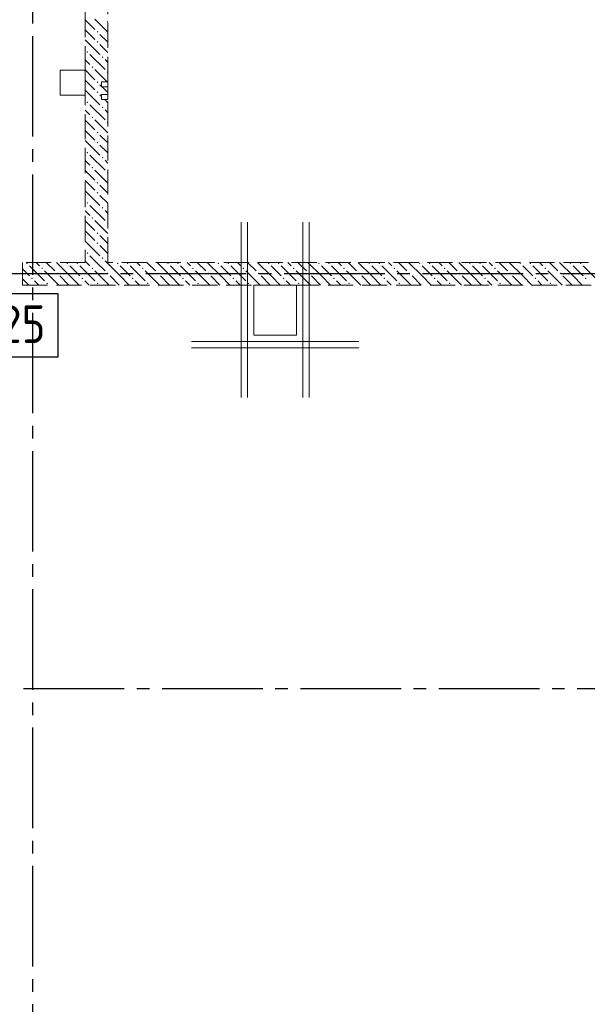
# Model space of a CAD drawing. Header units: millimetres. Extents: x 0 to 43617, y 0 to 59400.
# Tile 38 of 45: x 16223 to 20734, y 36520 to 44350. Entities that reach past the tile are written whole.
import ezdxf

# ---------------------------------------------------------------- set-up
doc = ezdxf.new("R2010")
doc.units = ezdxf.units.MM
doc.linetypes.add('______2', pattern=[270, 200, -70])
doc.linetypes.add('______5', pattern=[1100, 800, -100, 100, -100])
for name, color, linetype, lineweight in [('ДОП Низ по У', 7, 'Continuous', 25), ('Обрамление проемов стержнями', 7, 'Continuous', 25), ('Оси', 40, '______5', 18)]:
    doc.layers.add(name, color=color, linetype=linetype, lineweight=lineweight)
doc.layers.add('ЖБ Перекрытие верхний уровень', color=7, linetype='Continuous', lineweight=25, true_color=0xe0e0ff)
doc.layers.add('ЖБ Стена верхний уровень', color=7, linetype='Continuous', lineweight=25, true_color=0x006e00)
doc.styles.add('ISOCPEUR', font='txt')

msp = doc.modelspace()

# ---------------------------------------------------------------- hatches: boundary and pattern name
at = {"layer": 'ЖБ Стена верхний уровень', "linetype": 'Continuous', "lineweight": 18, "transparency": 33554687}
for points in [[(16914.5, 44333.1), (16921, 44339.6), (16924, 44336.6), (16924, 44329.7), (16921, 44326.6)], [(16834.5, 44253.1), (16840.9, 44259.6), (16847.4, 44253.1), (16840.9, 44246.6)], [(16834.5, 44173.1), (16840.9, 44179.6), (16847.4, 44173.1), (16840.9, 44166.6)], [(16754.4, 44093.1), (16760.9, 44099.6), (16767.4, 44093.1), (16760.9, 44086.6)], [(16874.5, 44053.1), (16881, 44059.6), (16887.5, 44053.1), (16881, 44046.6)], [(16794.5, 43973.1), (16801, 43979.6), (16807.5, 43973.1), (16801, 43966.6)], [(16914.5, 43933.1), (16921, 43939.6), (16924, 43936.6), (16924, 43929.7), (16921, 43926.6)], [(16834.5, 43853.1), (16840.9, 43859.6), (16847.4, 43853.1), (16840.9, 43846.6)], [(16834.5, 43773.1), (16840.9, 43779.6), (16847.4, 43773.1), (16840.9, 43766.6)], [(16754.4, 43693.1), (16760.9, 43699.6), (16767.4, 43693.1), (16760.9, 43686.6)], [(16874.5, 43653.1), (16881, 43659.6), (16887.5, 43653.1), (16881, 43646.6)], [(16794.5, 43573.1), (16801, 43579.6), (16807.5, 43573.1), (16801, 43566.6)], [(16914.5, 43533.1), (16921, 43539.6), (16924, 43536.6), (16924, 43529.7), (16921, 43526.6)], [(16834.5, 43453.1), (16840.9, 43459.6), (16847.4, 43453.1), (16840.9, 43446.6)], [(16834.5, 43373.1), (16840.9, 43379.6), (16847.4, 43373.1), (16840.9, 43366.6)], [(16754.4, 43293.1), (16760.9, 43299.6), (16767.4, 43293.1), (16760.9, 43286.6)], [(16874.5, 43253.1), (16881, 43259.6), (16887.5, 43253.1), (16881, 43246.6)], [(16794.5, 43173.1), (16801, 43179.6), (16807.5, 43173.1), (16801, 43166.6)], [(16914.5, 43133.1), (16921, 43139.6), (16924, 43136.6), (16924, 43129.7), (16921, 43126.6)], [(16834.5, 43053.1), (16840.9, 43059.6), (16847.4, 43053.1), (16840.9, 43046.6)], [(16834.5, 42973.1), (16840.9, 42979.6), (16847.4, 42973.1), (16840.9, 42966.6)], [(16754.4, 42893.1), (16760.9, 42899.6), (16767.4, 42893.1), (16760.9, 42886.6)], [(16874.5, 42853.1), (16881, 42859.6), (16887.5, 42853.1), (16881, 42846.6)], [(16794.5, 42773.1), (16801, 42779.6), (16807.5, 42773.1), (16801, 42766.6)], [(16914.5, 42733.1), (16921, 42739.6), (16924, 42736.6), (16924, 42729.7), (16921, 42726.6)], [(16834.5, 42653.1), (16840.9, 42659.6), (16847.4, 42653.1), (16840.9, 42646.6)], [(16834.5, 42573.1), (16840.9, 42579.6), (16847.4, 42573.1), (16840.9, 42566.6)], [(16754.4, 42493.1), (16760.9, 42499.6), (16767.4, 42493.1), (16760.9, 42486.6)], [(16874.5, 42453.1), (16881, 42459.6), (16887.5, 42453.1), (16881, 42446.6)], [(16274.5, 42413.1), (16281, 42419.6), (16287.5, 42413.1), (16281, 42406.6)], [(16394.5, 42373.1), (16401, 42379.6), (16407.5, 42373.1), (16401, 42366.6)], [(16594.5, 42413.1), (16601, 42419.6), (16607.5, 42413.1), (16601, 42406.6)], [(16674.5, 42413.1), (16681, 42419.6), (16687.5, 42413.1), (16681, 42406.6)], [(16794.5, 42373.1), (16801, 42379.6), (16807.5, 42373.1), (16801, 42366.6)], [(16994.5, 42413.1), (17001, 42419.6), (17007.5, 42413.1), (17001, 42406.6)], [(17074.5, 42413.1), (17081, 42419.6), (17087.5, 42413.1), (17081, 42406.6)], [(17194.5, 42373.1), (17201, 42379.6), (17207.5, 42373.1), (17201, 42366.6)], [(17394.5, 42413.1), (17401, 42419.6), (17407.5, 42413.1), (17401, 42406.6)], [(17474.5, 42413.1), (17481, 42419.6), (17487.5, 42413.1), (17481, 42406.6)], [(17594.5, 42373.1), (17601, 42379.6), (17607.5, 42373.1), (17601, 42366.6)], [(17794.5, 42413.1), (17801, 42419.6), (17807.5, 42413.1), (17801, 42406.6)], [(17874.5, 42413.1), (17881, 42419.6), (17887.5, 42413.1), (17881, 42406.6)], [(17994.5, 42373.1), (18001, 42379.6), (18007.5, 42373.1), (18001, 42366.6)], [(18194.5, 42413.1), (18201, 42419.6), (18207.5, 42413.1), (18201, 42406.6)], [(18274.5, 42413.1), (18281, 42419.6), (18287.5, 42413.1), (18281, 42406.6)], [(18394.5, 42373.1), (18401, 42379.6), (18407.5, 42373.1), (18401, 42366.6)], [(18594.5, 42413.1), (18601, 42419.6), (18607.5, 42413.1), (18601, 42406.6)], [(18674.5, 42413.1), (18681, 42419.6), (18687.5, 42413.1), (18681, 42406.6)], [(18794.5, 42373.1), (18801, 42379.6), (18807.5, 42373.1), (18801, 42366.6)], [(18994.5, 42413.1), (19001, 42419.6), (19007.5, 42413.1), (19001, 42406.6)], [(19074.5, 42413.1), (19081, 42419.6), (19087.5, 42413.1), (19081, 42406.6)], [(19194.5, 42373.1), (19201, 42379.6), (19207.5, 42373.1), (19201, 42366.6)], [(19394.5, 42413.1), (19401, 42419.6), (19407.5, 42413.1), (19401, 42406.6)], [(19474.5, 42413.1), (19481, 42419.6), (19487.5, 42413.1), (19481, 42406.6)], [(19594.5, 42373.1), (19601, 42379.6), (19607.5, 42373.1), (19601, 42366.6)], [(19794.5, 42413.1), (19801, 42419.6), (19807.5, 42413.1), (19801, 42406.6)], [(19874.5, 42413.1), (19881, 42419.6), (19887.5, 42413.1), (19881, 42406.6)], [(19994.5, 42373.1), (20001, 42379.6), (20007.5, 42373.1), (20001, 42366.6)], [(20194.5, 42413.1), (20201, 42419.6), (20207.5, 42413.1), (20201, 42406.6)], [(20274.5, 42413.1), (20281, 42419.6), (20287.5, 42413.1), (20281, 42406.6)], [(20394.5, 42373.1), (20401, 42379.6), (20407.5, 42373.1), (20401, 42366.6)], [(20594.5, 42413.1), (20601, 42419.6), (20607.5, 42413.1), (20601, 42406.6)], [(20674.5, 42413.1), (20681, 42419.6), (20687.5, 42413.1), (20681, 42406.6)], [(16314.5, 42293.1), (16321, 42299.6), (16327.5, 42293.1), (16321, 42286.6)], [(16514.5, 42333.1), (16521, 42339.6), (16527.5, 42333.1), (16521, 42326.6)], [(16714.5, 42293.1), (16721, 42299.6), (16727.5, 42293.1), (16721, 42286.6)], [(16914.5, 42333.1), (16921, 42339.6), (16927.5, 42333.1), (16921, 42326.6)], [(17114.5, 42293.1), (17121, 42299.6), (17127.5, 42293.1), (17121, 42286.6)], [(17314.5, 42333.1), (17321, 42339.6), (17327.5, 42333.1), (17321, 42326.6)], [(17514.5, 42293.1), (17521, 42299.6), (17527.5, 42293.1), (17521, 42286.6)], [(17714.5, 42333.1), (17721, 42339.6), (17727.5, 42333.1), (17721, 42326.6)], [(17914.5, 42293.1), (17921, 42299.6), (17927.5, 42293.1), (17921, 42286.6)], [(18114.5, 42333.1), (18121, 42339.6), (18127.5, 42333.1), (18121, 42326.6)], [(18314.5, 42293.1), (18321, 42299.6), (18327.5, 42293.1), (18321, 42286.6)], [(18514.5, 42333.1), (18521, 42339.6), (18527.5, 42333.1), (18521, 42326.6)], [(18714.5, 42293.1), (18721, 42299.6), (18727.4, 42293.1), (18721, 42286.6)], [(18914.5, 42333.1), (18921, 42339.6), (18927.4, 42333.1), (18921, 42326.6)], [(19114.5, 42293.1), (19121, 42299.6), (19127.4, 42293.1), (19121, 42286.6)], [(19314.5, 42333.1), (19321, 42339.6), (19327.4, 42333.1), (19321, 42326.6)], [(19514.5, 42293.1), (19521, 42299.6), (19527.4, 42293.1), (19521, 42286.6)], [(19714.5, 42333.1), (19721, 42339.6), (19727.4, 42333.1), (19721, 42326.6)], [(19914.5, 42293.1), (19921, 42299.6), (19927.4, 42293.1), (19921, 42286.6)], [(20114.5, 42333.1), (20121, 42339.6), (20127.4, 42333.1), (20121, 42326.6)], [(20314.5, 42293.1), (20321, 42299.6), (20327.4, 42293.1), (20321, 42286.6)], [(20514.5, 42333.1), (20521, 42339.6), (20527.4, 42333.1), (20521, 42326.6)], [(20714.5, 42293.1), (20721, 42299.6), (20727.4, 42293.1), (20721, 42286.6)], [(16434.5, 42253.1), (16440.9, 42259.6), (16447.4, 42253.1), (16440.9, 42246.6)], [(16834.5, 42253.1), (16840.9, 42259.6), (16847.4, 42253.1), (16840.9, 42246.6)], [(17234.5, 42253.1), (17240.9, 42259.6), (17247.4, 42253.1), (17240.9, 42246.6)], [(17634.5, 42253.1), (17640.9, 42259.6), (17647.4, 42253.1), (17640.9, 42246.6)], [(18034.5, 42253.1), (18040.9, 42259.6), (18047.4, 42253.1), (18040.9, 42246.6)], [(18434.5, 42253.1), (18440.9, 42259.6), (18447.4, 42253.1), (18440.9, 42246.6)], [(18834.5, 42253.1), (18840.9, 42259.6), (18847.4, 42253.1), (18840.9, 42246.6)], [(19234.5, 42253.1), (19240.9, 42259.6), (19247.4, 42253.1), (19240.9, 42246.6)], [(19634.5, 42253.1), (19640.9, 42259.6), (19647.4, 42253.1), (19640.9, 42246.6)], [(20034.5, 42253.1), (20040.9, 42259.6), (20047.4, 42253.1), (20040.9, 42246.6)], [(20434.5, 42253.1), (20440.9, 42259.6), (20447.4, 42253.1), (20440.9, 42246.6)]]:
    msp.add_hatch(color=7, dxfattribs=at).paths.add_polyline_path(points, flags=16)

# ---------------------------------------------------------------- linework, layer by layer
at = {"layer": 'ДОП Низ по У', "color": 7, "linetype": 'Continuous', "lineweight": 25, "transparency": 33554687}
msp.add_lwpolyline([(16009.8, 41668.9), (16529.8, 41668.9), (16529.8, 42168.9), (16009.8, 42168.9), (16009.8, 41668.9)], dxfattribs=at)
at = {"layer": 'ЖБ Перекрытие верхний уровень', "color": 7, "linetype": 'Continuous', "lineweight": 18, "transparency": 33554687}
for p, q in [((16744, 43950), (16544, 43950)), ((16544, 43950), (16544, 43750)), ((16744, 43750), (16744, 43950)), ((16924, 43855), (16874, 43855)), ((16874, 43855), (16874, 43815)), ((16924, 43815), (16924, 43855)), ((16874, 43815), (16924, 43815)), ((16544, 43750), (16744, 43750)), ((16924, 43755), (16874, 43755)), ((16874, 43755), (16874, 43715)), ((16874, 43715), (16924, 43715)), ((16924, 43715), (16924, 43755)), ((18424, 42240), (18084, 42240)), ((18084, 42240), (18084, 41840)), ((18424, 41840), (18424, 42240)), ((18084, 41840), (18424, 41840))]:
    msp.add_line(p, q, dxfattribs=at)
at = {"layer": 'ЖБ Стена верхний уровень', "color": 251, "linetype": '______2', "lineweight": 13, "true_color": 0x656565, "transparency": 33554687}
for p, q in [((16744, 44950), (16744, 42420)), ((16924, 43855), (16924, 44950)), ((16924, 43855), (16874, 43855)), ((16874, 43855), (16874, 43815)), ((16874, 43815), (16924, 43815)), ((16924, 43755), (16924, 43815)), ((16924, 43755), (16874, 43755)), ((16874, 43755), (16874, 43715)), ((16874, 43715), (16924, 43715)), ((16924, 42420), (16924, 43715)), ((16744, 42420), (16244, 42420)), ((16244, 42420), (16244, 42240)), ((21824, 42420), (16924, 42420)), ((16244, 42240), (21824, 42240))]:
    msp.add_line(p, q, dxfattribs=at)
at = {"layer": 'ЖБ Стена верхний уровень', "color": 9, "linetype": 'Continuous', "lineweight": 18, "true_color": 0xc7c7c7, "transparency": 33554687}
for p, q in [((16744, 44350.1), (16821, 44273.1)), ((16924, 44250.1), (16821, 44353.1)), ((16781, 44233.1), (16744, 44270.1)), ((16744, 44190.1), (16860.9, 44073.1)), ((16821, 44193.1), (16781, 44233.1)), ((16860.9, 44233.1), (16924, 44170.1)), ((16860.9, 44153.1), (16924, 44090.1)), ((16744, 44030.1), (16781, 43993.1)), ((16781, 44073.1), (16901, 43953.1)), ((16924, 44010.1), (16901, 44033.1)), ((16744, 43950.1), (16821, 43873.1)), ((16919.1, 43855), (16821, 43953.1)), ((16781, 43833.1), (16744, 43870.1)), ((16744, 43790.1), (16860.9, 43673.1)), ((16821, 43793.1), (16781, 43833.1)), ((16860.9, 43833.1), (16874, 43820.1)), ((16879.1, 43815), (16924, 43770.1)), ((16860.9, 43753.1), (16874, 43740.1)), ((16899.1, 43715), (16924, 43690.1)), ((16744, 43630.1), (16781, 43593.1)), ((16781, 43673.1), (16901, 43553.1)), ((16924, 43610.1), (16901, 43633.1)), ((16744, 43550.1), (16821, 43473.1)), ((16924, 43450.1), (16821, 43553.1)), ((16781, 43433.1), (16744, 43470.1)), ((16744, 43390.1), (16860.9, 43273.1)), ((16821, 43393.1), (16781, 43433.1)), ((16860.9, 43433.1), (16924, 43370.1)), ((16860.9, 43353.1), (16924, 43290.1)), ((16744, 43230.1), (16781, 43193.1)), ((16781, 43273.1), (16901, 43153.1)), ((16924, 43210.1), (16901, 43233.1)), ((16744, 43150.1), (16821, 43073.1)), ((16924, 43050.1), (16821, 43153.1)), ((16781, 43033.1), (16744, 43070.1)), ((16744, 42990.1), (16860.9, 42873.1)), ((16821, 42993.1), (16781, 43033.1)), ((16860.9, 43033.1), (16924, 42970.1)), ((16860.9, 42953.1), (16924, 42890.1)), ((16781, 42873.1), (16901, 42753.1)), ((16924, 42810.1), (16901, 42833.1)), ((16744, 42830.1), (16781, 42793.1)), ((16924, 42650.1), (16821, 42753.1)), ((16744, 42750.1), (16821, 42673.1)), ((16781, 42633.1), (16744, 42670.1)), ((16821, 42593.1), (16781, 42633.1)), ((16860.9, 42633.1), (16924, 42570.1)), ((16744, 42590.1), (16860.9, 42473.1)), ((16860.9, 42553.1), (16924, 42490.1)), ((16781, 42473.1), (16834.1, 42420)), ((16244, 42370.1), (16301, 42313.1)), ((16301, 42393.1), (16421, 42273.1)), ((16354.1, 42420), (16381, 42393.1)), ((16434.1, 42420), (16501, 42353.1)), ((16621, 42313.1), (16514.1, 42420)), ((16621, 42393.1), (16701, 42313.1)), ((16701, 42393.1), (16821, 42273.1)), ((16744, 42430.1), (16754.1, 42420)), ((16754.1, 42420), (16781, 42393.1)), ((16834.1, 42420), (16901, 42353.1)), ((16914.1, 42420), (16901, 42433.1)), ((17021, 42313.1), (16914.1, 42420)), ((17021, 42393.1), (17101, 42313.1)), ((17101, 42393.1), (17221, 42273.1)), ((17154.1, 42420), (17181, 42393.1)), ((17234.1, 42420), (17301, 42353.1)), ((17421, 42313.1), (17314.1, 42420)), ((17421, 42393.1), (17501, 42313.1)), ((17501, 42393.1), (17621, 42273.1)), ((17554.1, 42420), (17581, 42393.1)), ((17634.1, 42420), (17701, 42353.1)), ((17821, 42313.1), (17714.1, 42420)), ((17821, 42393.1), (17901, 42313.1)), ((17901, 42393.1), (18021, 42273.1)), ((17954.1, 42420), (17981, 42393.1)), ((18034.1, 42420), (18101, 42353.1)), ((18221, 42313.1), (18114.1, 42420)), ((18221, 42393.1), (18301, 42313.1)), ((18301, 42393.1), (18421, 42273.1)), ((18354.1, 42420), (18381, 42393.1)), ((18434.1, 42420), (18501, 42353.1)), ((18621, 42313.1), (18514.1, 42420)), ((18621, 42393.1), (18701, 42313.1)), ((18701, 42393.1), (18821, 42273.1)), ((18754.1, 42420), (18781, 42393.1)), ((18834.1, 42420), (18901, 42353.1)), ((19021, 42313.1), (18914.1, 42420)), ((19021, 42393.1), (19101, 42313.1)), ((19101, 42393.1), (19221, 42273.1)), ((19154.1, 42420), (19181, 42393.1)), ((19234.1, 42420), (19301, 42353.1)), ((19421, 42313.1), (19314.1, 42420)), ((19421, 42393.1), (19501, 42313.1)), ((19501, 42393.1), (19621, 42273.1)), ((19554.1, 42420), (19581, 42393.1)), ((19634.1, 42420), (19701, 42353.1)), ((19821, 42313.1), (19714.1, 42420)), ((19821, 42393.1), (19901, 42313.1)), ((19901, 42393.1), (20021, 42273.1)), ((19954.1, 42420), (19981, 42393.1)), ((20034.1, 42420), (20101, 42353.1)), ((20221, 42313.1), (20114.1, 42420)), ((20221, 42393.1), (20301, 42313.1)), ((20301, 42393.1), (20421, 42273.1)), ((20354.1, 42420), (20381, 42393.1)), ((20434.1, 42420), (20501, 42353.1)), ((20621, 42313.1), (20514.1, 42420)), ((20621, 42393.1), (20701, 42313.1)), ((20701, 42393.1), (20821, 42273.1)), ((16244, 42290.1), (16294.1, 42240)), ((16534.1, 42240), (16421, 42353.1)), ((16540.9, 42313.1), (16614.1, 42240)), ((16621, 42313.1), (16694.1, 42240)), ((16934.1, 42240), (16821, 42353.1)), ((16940.9, 42313.1), (17014.1, 42240)), ((17021, 42313.1), (17094.1, 42240)), ((17334.1, 42240), (17221, 42353.1)), ((17340.9, 42313.1), (17414.1, 42240)), ((17421, 42313.1), (17494.1, 42240)), ((17734.1, 42240), (17621, 42353.1)), ((17740.9, 42313.1), (17814.1, 42240)), ((17821, 42313.1), (17894.1, 42240)), ((18134.1, 42240), (18021, 42353.1)), ((18140.9, 42313.1), (18214.1, 42240)), ((18221, 42313.1), (18294.1, 42240)), ((18534.1, 42240), (18421, 42353.1)), ((18540.9, 42313.1), (18614.1, 42240)), ((18621, 42313.1), (18694.1, 42240)), ((18934.1, 42240), (18821, 42353.1)), ((18940.9, 42313.1), (19014.1, 42240)), ((19021, 42313.1), (19094.1, 42240)), ((19334.1, 42240), (19221, 42353.1)), ((19340.9, 42313.1), (19414.1, 42240)), ((19421, 42313.1), (19494.1, 42240)), ((19734.1, 42240), (19621, 42353.1)), ((19740.9, 42313.1), (19814.1, 42240)), ((19821, 42313.1), (19894.1, 42240)), ((20134.1, 42240), (20021, 42353.1)), ((20140.9, 42313.1), (20214.1, 42240)), ((20221, 42313.1), (20294.1, 42240)), ((20534.1, 42240), (20421, 42353.1)), ((20540.9, 42313.1), (20614.1, 42240)), ((20621, 42313.1), (20694.1, 42240)), ((16374.1, 42240), (16340.9, 42273.1)), ((16774.1, 42240), (16740.9, 42273.1)), ((17174.1, 42240), (17140.9, 42273.1)), ((17574.1, 42240), (17540.9, 42273.1)), ((17974.1, 42240), (17940.9, 42273.1)), ((18374.1, 42240), (18340.9, 42273.1)), ((18774.1, 42240), (18740.9, 42273.1)), ((19174.1, 42240), (19140.9, 42273.1)), ((19574.1, 42240), (19540.9, 42273.1)), ((19974.1, 42240), (19940.9, 42273.1)), ((20374.1, 42240), (20340.9, 42273.1))]:
    msp.add_line(p, q, dxfattribs=at)
at = {"layer": 'Обрамление проемов стержнями', "color": 7, "linetype": 'Continuous', "lineweight": 18, "transparency": 33554687}
for p, q in [((17984, 42740), (17984, 41345)), ((17984, 42740), (17984, 41345)), ((18034, 42740), (18034, 41345)), ((18034, 42740), (18034, 41345)), ((18474, 42740), (18474, 41345)), ((18474, 42740), (18474, 41345)), ((18524, 42740), (18524, 41345)), ((18524, 42740), (18524, 41345)), ((17589, 41790), (18919, 41790)), ((17589, 41790), (18919, 41790)), ((17589, 41740), (18919, 41740)), ((17589, 41740), (18919, 41740))]:
    msp.add_line(p, q, dxfattribs=at)
at = {"layer": 'Оси', "color": 8, "linetype": '______5', "lineweight": -3, "transparency": 33554687}
for p, q in [((16324, 57420), (16324, 7100)), ((26824, 42330), (4600, 42330)), ((22554, 39030), (4600, 39030))]:
    msp.add_line(p, q, dxfattribs=at)

# ---------------------------------------------------------------- texts
at = {"layer": 'ДОП Низ по У', "color": 7, "linetype": 'Continuous', "lineweight": 13, "transparency": 33554687, "insert": (16059.8, 41778.9), "char_height": 300, "width": 550.811, "attachment_point": 7, "style": 'ISOCPEUR'}
msp.add_mtext('\\W0.87;25', dxfattribs=at)

doc.saveas('drawing.dxf')
